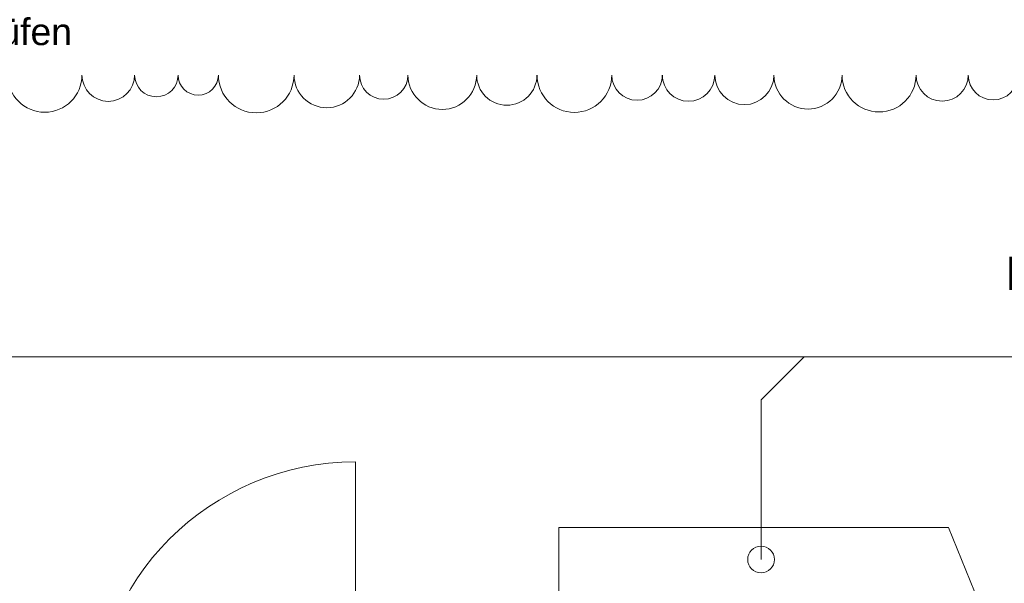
# Model space of a CAD drawing. Header units: metres. Extents: x -79 to 740, y -195 to 69.
# Tile 101 of 183: x 19.49 to 23.18, y 14.46 to 16.57. Entities that reach past the tile are written whole.
import ezdxf

# ---------------------------------------------------------------- set-up
doc = ezdxf.new("R2010")
doc.units = ezdxf.units.M
doc.header["$MEASUREMENT"] = 0
for name, color, linetype in [('10 Wand außen', 7, 'Continuous'), ('70 Entwässerung_Schmutzwasser', 7, 'Continuous'), ('90 Allgemein Hinweise', 7, 'Continuous'), ('Neubau_10 Wand außen', 7, 'Continuous')]:
    doc.layers.add(name, color=color, linetype=linetype)
doc.styles.add('ERSTELLTER_STIL_2', font='ARIALN.TTF')
doc.styles.add('ERSTELLTER_STIL_3', font='arial.ttf')
doc.linetypes.add('Schmutzwasserleitung', pattern='A,0,[2,995_ARC_240 MEN_GR_EG_2607011.Shx,S=0.00784,R=0,X=0,Y=0],-0.987778,0', length=0.987778)

# ---------------------------------------------------------------- blocks, each defined once
blk = doc.blocks.new('Blockrahmentür 1-Fl 27_2')
at = {"layer": 'Neubau_10 Wand außen', "color": 7, "linetype": 'Continuous', "lineweight": 13}
for p, q in [((0.4925, 0.01), (0.4925, 0.995)), ((-0.4925, 0.01), (-0.515, 0.01)), ((-0.515, 0.01), (-0.515, 0)), ((-0.515, 0), (-0.505, 0)), ((-0.505, 0), (-0.505, -0.24)), ((-0.4925, -0.01), (-0.4925, 0.01)), ((0.4925, -0.01), (0.4925, 0.01)), ((0.4925, 0.01), (0.515, 0.01)), ((0.515, 0), (0.505, 0)), ((0.505, 0), (0.505, -0.24)), ((0.515, 0.01), (0.515, 0)), ((-0.4675, -0.01), (-0.4925, -0.01)), ((-0.4675, -0.25), (-0.4675, -0.01)), ((0.4675, -0.25), (0.4675, -0.01)), ((0.4675, -0.01), (0.4925, -0.01)), ((-0.505, -0.24), (-0.515, -0.24)), ((-0.515, -0.24), (-0.515, -0.25)), ((-0.515, -0.25), (-0.4675, -0.25)), ((0.515, -0.25), (0.4675, -0.25)), ((0.505, -0.24), (0.515, -0.24)), ((0.515, -0.24), (0.515, -0.25))]:
    blk.add_line(p, q, dxfattribs=at)
at = {"layer": 'Neubau_10 Wand außen', "color": 7, "linetype": 'Continuous', "lineweight": 9}
for p, q in [((-0.505, 0), (-0.505, -0.24)), ((-0.505, 0), (-0.505, -0.24)), ((0.505, 0), (0.505, -0.24)), ((0.505, 0), (0.505, -0.24))]:
    blk.add_line(p, q, dxfattribs=at)
blk.add_arc((0.4925, 0.01), 0.985, 90, 180, dxfattribs=at)

msp = doc.modelspace()

# ---------------------------------------------------------------- linework, layer by layer
at = {"layer": '10 Wand außen', "color": 7, "linetype": 'Continuous', "lineweight": 9, "flags": 128}
for points in [[(21.5125, 14.6719), (21.5125, 13.9225)], [(21.8125, 14.6719), (21.5125, 14.6719)], [(22.9725, 14.6719), (21.8125, 14.6719)], [(22.9725, 14.6719), (23.0693, 14.4319)]]:
    msp.add_lwpolyline(points, dxfattribs=at)
at = {"layer": '70 Entwässerung_Schmutzwasser', "color": 34, "linetype": 'Schmutzwasserleitung', "lineweight": 18, "true_color": 0xa85100}
for p, q in [((35.5016, 15.3119), (18.1784, 15.3119)), ((22.4312, 15.3119), (22.2697, 15.1505)), ((22.2697, 15.1505), (22.2697, 14.5519))]:
    msp.add_line(p, q, dxfattribs=at)
msp.add_circle((22.2697, 14.5519), 0.05, dxfattribs=at)
at = {"layer": '90 Allgemein Hinweise', "color": 6, "linetype": 'Continuous', "lineweight": 18}
for centre, radius in [((19.5856, 16.3673), 0.1393), ((19.8236, 16.3673), 0.0987), ((20.0037, 16.3673), 0.0814), ((20.1606, 16.3673), 0.0755), ((20.3779, 16.3673), 0.1417), ((20.6423, 16.3673), 0.1227), ((20.8557, 16.3673), 0.0907), ((21.0753, 16.3673), 0.1288), ((21.3171, 16.3673), 0.113), ((21.5703, 16.3673), 0.1401), ((21.8051, 16.3673), 0.0947), ((21.998, 16.3673), 0.0983), ((22.2072, 16.3673), 0.1109), ((22.4457, 16.3673), 0.1276), ((22.7119, 16.3673), 0.1385), ((22.9483, 16.3673), 0.0979), ((23.1395, 16.3673), 0.0933)]:
    msp.add_arc(centre, radius, 180, 0, dxfattribs=at)

# ---------------------------------------------------------------- block references
at = {"layer": 'Neubau_10 Wand außen', "color": 7, "linetype": 'Continuous', "lineweight": 13, "rotation": 0.006365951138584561}
msp.add_blockref('Blockrahmentür 1-Fl 27_2', (20.2575, 13.9224), dxfattribs=at)

# ---------------------------------------------------------------- texts
at = {"layer": '70 Entwässerung_Schmutzwasser', "color": 34, "linetype": 'Continuous', "lineweight": 18, "true_color": 0xa85100, "insert": (23.5541, 15.6867), "char_height": 0.125, "attachment_point": 2, "style": 'ERSTELLTER_STIL_2'}
msp.add_mtext('\\A1;{\\pqc;\\fArial Narrow|b0|i0|c0|p0;\\W1.000000;DN 100^I2%}', dxfattribs=at)
at = {"layer": '90 Allgemein Hinweise', "color": 6, "lineweight": 18, "insert": (17.6068, 16.5143), "char_height": 0.1, "attachment_point": 4, "style": 'ERSTELLTER_STIL_3'}
msp.add_mtext('\\A1;{\\pql;\\fArial|b0|i0|c0|p0;\\W1.000000;Position Türen vor Ort überprüfen}', dxfattribs=at)

doc.saveas('drawing.dxf')
